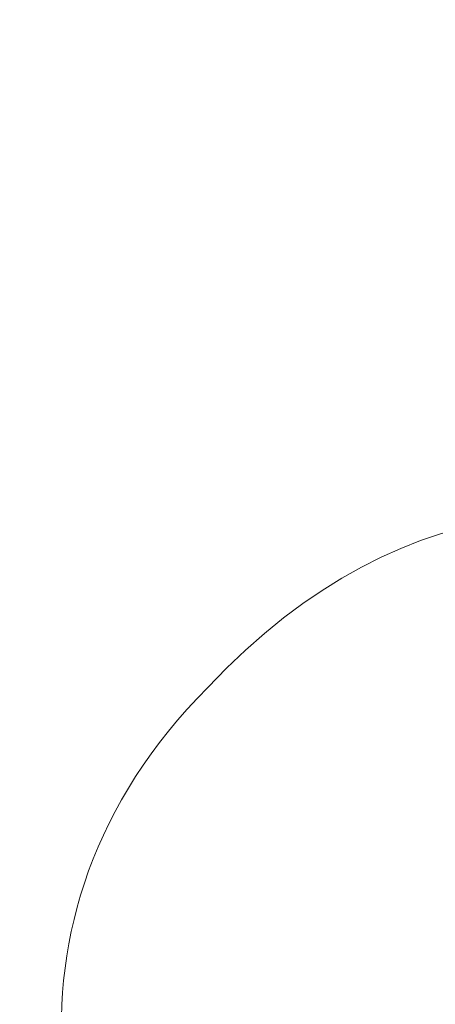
# Model space of a CAD drawing. Header units: inches. Extents: x 202 to 1270, y 26 to 841.
# Tile 126 of 231: x 335.98 to 338.76, y 622.01 to 628.58. Entities that reach past the tile are written whole.
import ezdxf

# ---------------------------------------------------------------- set-up
doc = ezdxf.new("R2010")
doc.units = ezdxf.units.IN
doc.header["$MEASUREMENT"] = 0
doc.layers.add('Layer 1', color=7, linetype='Continuous')

msp = doc.modelspace()

# ---------------------------------------------------------------- linework, layer by layer
at = {"layer": 'Layer 1', "lineweight": 0}
for points, knots in [([(348.247, 622.2697), (348.247, 622.2697), (348.8029, 622.9403), (348.8029, 622.9403), (349.1144, 623.3038), (349.4336, 623.6639), (349.761, 624.0205), (354.4835, 629.1664), (360.3322, 632.7076), (366.6257, 635.3403), (366.6257, 635.3403), (366.939, 635.4665), (366.939, 635.4665), (366.939, 635.4665), (366.2782, 637.8404), (366.2782, 637.8404), (364.1678, 645.0198), (361.4516, 651.2315), (358.6425, 656.372), (358.6425, 656.372), (357.946, 657.6096), (357.946, 657.6096), (357.946, 657.6096), (356.3663, 657.3478), (356.3663, 657.3478), (347.1732, 655.8628), (338.7611, 654.7498), (331.7389, 652.5332), (331.1566, 652.3493), (330.5917, 652.1618), (330.0438, 651.971), (330.0438, 651.971), (328.76, 651.5023), (328.76, 651.5023), (328.76, 651.5023), (331.2867, 645.9863), (331.2867, 645.9863), (340.4492, 625.7579), (336.873, 632.3358), (342.3929, 630.2198), (346.1057, 628.3798), (347.847, 625.6775), (348.1946, 622.95), (348.1946, 622.95), (348.247, 622.2697), (348.247, 622.2697)], [0, 0, 0, 0, 1, 1, 1, 2, 2, 2, 3, 3, 3, 4, 4, 4, 5, 5, 5, 6, 6, 6, 7, 7, 7, 8, 8, 8, 9, 9, 9, 10, 10, 10, 11, 11, 11, 12, 12, 12, 13, 13, 13, 14, 14, 14, 15, 15, 15, 15]), ([(336.2715, 621.5982), (336.4784, 619.0157), (339.7907, 616.788), (342.3929, 619.7057), (342.9054, 620.2183), (343.1591, 620.8158), (343.2118, 621.4257), (343.4397, 624.0683), (339.889, 626.9406), (337.2409, 624.1216), (336.4784, 623.3593), (336.2026, 622.4591), (336.2715, 621.5982)], [0, 0, 0, 0, 1, 1, 1, 2, 2, 2, 3, 3, 3, 4, 4, 4, 4])]:
    msp.add_open_spline(points, degree=3, knots=knots, dxfattribs=at)

doc.saveas('drawing.dxf')
